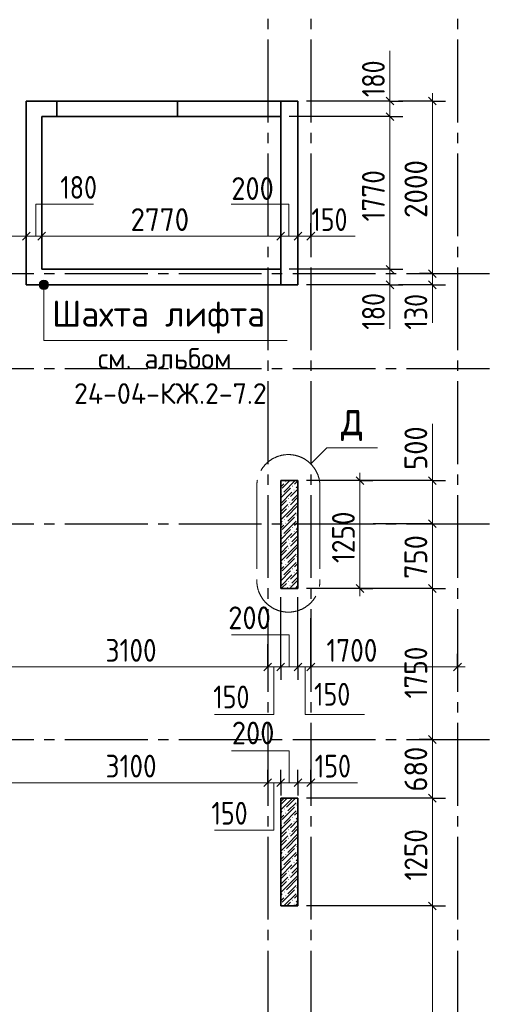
# Model space of a CAD drawing. Header units: millimetres. Extents: x 0 to 50400, y 0 to 35640.
# Tile 15 of 17: x 30439 to 35907, y 13792 to 25205. Entities that reach past the tile are written whole.
import ezdxf

# ---------------------------------------------------------------- set-up
doc = ezdxf.new("R2010")
doc.units = ezdxf.units.MM
doc.linetypes.add('______5', pattern=[1320, 960, -120, 120, -120])
for name, color, linetype, lineweight in [('ЖБ Пилон', 7, 'Continuous', 35), ('ЖБ Стена верхний уровень', 7, 'Continuous', 35), ('Общий01', 7, 'Continuous', 13), ('Примечания', 7, 'Continuous', 13), ('Размерная линия_ общее', 7, 'Continuous', 13)]:
    doc.layers.add(name, color=color, linetype=linetype, lineweight=lineweight)
doc.layers.add('Оси', color=7, linetype='______5', true_color=0x656565)
doc.styles.add('ISOCPEUR', font='txt')

msp = doc.modelspace()

# ---------------------------------------------------------------- hatches: boundary and pattern name
at = {"layer": 'ЖБ Пилон', "linetype": 'Continuous', "lineweight": 18, "transparency": 33554687}
for points in [[(33518, 19849), (33524, 19855), (33530, 19849), (33524, 19843)], [(33597, 19799), (33603, 19805), (33609, 19799), (33603, 19793)], [(33614, 19753), (33620, 19759), (33626, 19753), (33620, 19747)], [(33470, 19705), (33476, 19711), (33482, 19705), (33476, 19699)], [(33549, 19655), (33555, 19661), (33561, 19655), (33555, 19649)], [(33549, 19559), (33555, 19565), (33561, 19559), (33555, 19553)], [(33566, 19609), (33572, 19615), (33578, 19609), (33572, 19603)], [(33662, 19513), (33665, 19517), (33665, 19510)], [(33501, 19415), (33507, 19421), (33513, 19415), (33507, 19409)], [(33645, 19463), (33651, 19469), (33657, 19463), (33651, 19457)], [(33662, 19417), (33665, 19421), (33665, 19414)], [(33518, 19369), (33524, 19375), (33530, 19369), (33524, 19363)], [(33597, 19319), (33603, 19325), (33609, 19319), (33603, 19313)], [(33470, 19225), (33476, 19231), (33482, 19225), (33476, 19219)], [(33549, 19175), (33555, 19181), (33561, 19175), (33555, 19169)], [(33614, 19273), (33620, 19279), (33626, 19273), (33620, 19267)], [(33549, 19079), (33555, 19085), (33561, 19079), (33555, 19073)], [(33566, 19129), (33572, 19135), (33578, 19129), (33572, 19123)], [(33645, 18983), (33651, 18989), (33657, 18983), (33651, 18977)], [(33662, 19033), (33665, 19037), (33665, 19030)], [(33501, 18935), (33507, 18941), (33513, 18935), (33507, 18929)], [(33518, 18889), (33524, 18895), (33530, 18889), (33524, 18883)], [(33597, 18839), (33603, 18845), (33609, 18839), (33603, 18833)], [(33662, 18937), (33665, 18941), (33665, 18934)], [(33470, 18745), (33476, 18751), (33482, 18745), (33476, 18739)], [(33614, 18793), (33620, 18799), (33626, 18793), (33620, 18787)], [(33549, 18695), (33555, 18701), (33561, 18695), (33555, 18689)], [(33566, 18649), (33572, 18655), (33578, 18649), (33572, 18643)], [(33645, 16103), (33651, 16109), (33657, 16103), (33651, 16097)], [(33662, 16153), (33665, 16157), (33665, 16150)], [(33501, 16055), (33507, 16061), (33513, 16055), (33507, 16049)], [(33518, 16009), (33524, 16015), (33530, 16009), (33524, 16003)], [(33662, 16057), (33665, 16061), (33665, 16054)], [(33470, 15865), (33476, 15871), (33482, 15865), (33476, 15859)], [(33597, 15959), (33603, 15965), (33609, 15959), (33603, 15953)], [(33614, 15913), (33620, 15919), (33626, 15913), (33620, 15907)], [(33549, 15815), (33555, 15821), (33561, 15815), (33555, 15809)], [(33566, 15769), (33572, 15775), (33578, 15769), (33572, 15763)], [(33549, 15719), (33555, 15725), (33561, 15719), (33555, 15713)], [(33662, 15673), (33665, 15677), (33665, 15670)], [(33501, 15575), (33507, 15581), (33513, 15575), (33507, 15569)], [(33518, 15529), (33524, 15535), (33530, 15529), (33524, 15523)], [(33645, 15623), (33651, 15629), (33657, 15623), (33651, 15617)], [(33662, 15577), (33665, 15581), (33665, 15574)], [(33597, 15479), (33603, 15485), (33609, 15479), (33603, 15473)], [(33614, 15433), (33620, 15439), (33626, 15433), (33620, 15427)], [(33470, 15385), (33476, 15391), (33482, 15385), (33476, 15379)], [(33549, 15335), (33555, 15341), (33561, 15335), (33555, 15329)], [(33566, 15289), (33572, 15295), (33578, 15289), (33572, 15283)], [(33549, 15239), (33555, 15245), (33561, 15239), (33555, 15233)], [(33662, 15193), (33665, 15197), (33665, 15190)], [(33501, 15095), (33507, 15101), (33513, 15095), (33507, 15089)], [(33645, 15143), (33651, 15149), (33657, 15143), (33651, 15137)], [(33662, 15097), (33665, 15101), (33665, 15094)], [(33518, 15049), (33524, 15055), (33530, 15049), (33524, 15043)], [(33597, 14999), (33603, 15005), (33609, 14999), (33603, 14993)], [(33614, 14953), (33620, 14959), (33626, 14953), (33620, 14947)]]:
    msp.add_hatch(color=7, dxfattribs=at).paths.add_polyline_path(points, flags=16)
at = {"layer": 'Примечания', "linetype": 'Continuous', "lineweight": 13, "transparency": 33554687}
for points in [[(30666, 22132), (30774, 22132), (30766, 22159)], [(30666, 22132), (30766, 22159), (30673, 22159)], [(30673, 22159), (30766, 22159), (30747, 22179)], [(30673, 22159), (30747, 22179), (30693, 22179)], [(30693, 22179), (30747, 22179), (30720, 22186)], [(30673, 22105), (30774, 22132), (30666, 22132)], [(30673, 22105), (30766, 22105), (30774, 22132)], [(30693, 22086), (30766, 22105), (30673, 22105)], [(30693, 22086), (30747, 22086), (30766, 22105)], [(30747, 22086), (30693, 22086), (30720, 22078)]]:
    msp.add_hatch(color=7, dxfattribs=at).paths.add_polyline_path(points)

# ---------------------------------------------------------------- linework, layer by layer
at = {"layer": 'ЖБ Пилон', "color": 7, "linetype": 'Continuous', "lineweight": 35, "transparency": 33554687}
for p, q in [((33665, 19862), (33465, 19862)), ((33465, 19862), (33465, 18612)), ((33465, 19862), (33465, 18612)), ((33665, 19862), (33465, 19862)), ((33665, 18612), (33665, 19862)), ((33665, 18612), (33665, 19862)), ((33465, 18612), (33665, 18612)), ((33465, 18612), (33665, 18612)), ((33665, 16182), (33465, 16182)), ((33465, 16182), (33465, 14932)), ((33465, 16182), (33465, 14932)), ((33665, 16182), (33465, 16182)), ((33665, 14932), (33665, 16182)), ((33665, 14932), (33665, 16182)), ((33465, 14932), (33665, 14932)), ((33465, 14932), (33665, 14932))]:
    msp.add_line(p, q, dxfattribs=at)
at = {"layer": 'ЖБ Пилон', "color": 251, "linetype": 'Continuous', "lineweight": 18, "true_color": 0x494949, "transparency": 33554687}
for p, q in [((33475, 19862), (33465, 19853)), ((33571, 19862), (33483, 19775)), ((33633, 19862), (33500, 19729)), ((33627, 19823), (33665, 19861)), ((33465, 19791), (33500, 19825)), ((33579, 19775), (33465, 19661)), ((33665, 19765), (33579, 19679)), ((33665, 19799), (33644, 19777)), ((33465, 19599), (33596, 19729)), ((33483, 19583), (33531, 19631)), ((33665, 19669), (33579, 19583)), ((33665, 19703), (33596, 19633)), ((33548, 19585), (33465, 19503)), ((33465, 19565), (33483, 19583)), ((33531, 19535), (33465, 19469)), ((33665, 19573), (33531, 19439)), ((33548, 19489), (33665, 19607)), ((33548, 19489), (33465, 19407)), ((33627, 19439), (33483, 19295)), ((33644, 19489), (33548, 19393)), ((33483, 19391), (33465, 19373)), ((33465, 19311), (33500, 19345)), ((33579, 19295), (33465, 19181)), ((33644, 19393), (33500, 19249)), ((33627, 19343), (33665, 19381)), ((33665, 19319), (33644, 19297)), ((33465, 19119), (33596, 19249)), ((33665, 19285), (33579, 19199)), ((33665, 19189), (33579, 19103)), ((33665, 19223), (33596, 19153)), ((33548, 19105), (33465, 19023)), ((33465, 19085), (33483, 19103)), ((33483, 19103), (33531, 19151)), ((33665, 19093), (33531, 18959)), ((33548, 19009), (33665, 19127)), ((33531, 19055), (33465, 18989)), ((33548, 19009), (33465, 18927)), ((33627, 18959), (33483, 18815)), ((33644, 19009), (33548, 18913)), ((33483, 18911), (33465, 18893)), ((33465, 18831), (33500, 18865)), ((33644, 18913), (33500, 18769)), ((33627, 18863), (33665, 18901)), ((33665, 18839), (33644, 18817)), ((33579, 18815), (33465, 18701)), ((33465, 18639), (33596, 18769)), ((33665, 18805), (33579, 18719)), ((33665, 18743), (33596, 18673)), ((33473, 18612), (33483, 18623)), ((33483, 18623), (33531, 18671)), ((33548, 18625), (33535, 18612)), ((33665, 18709), (33579, 18623)), ((33631, 18612), (33665, 18647)), ((33665, 18613), (33665, 18612)), ((33505, 16182), (33465, 16143)), ((33531, 16175), (33465, 16109)), ((33548, 16129), (33465, 16047)), ((33635, 16182), (33531, 16079)), ((33548, 16129), (33601, 16182)), ((33644, 16129), (33548, 16033)), ((33483, 16031), (33465, 16013)), ((33465, 15951), (33500, 15985)), ((33627, 16079), (33483, 15935)), ((33644, 16033), (33500, 15889)), ((33627, 15983), (33665, 16021)), ((33579, 15935), (33465, 15821)), ((33465, 15759), (33596, 15889)), ((33665, 15925), (33579, 15839)), ((33665, 15959), (33644, 15937)), ((33483, 15743), (33531, 15791)), ((33548, 15649), (33665, 15767)), ((33665, 15829), (33579, 15743)), ((33665, 15863), (33596, 15793)), ((33548, 15745), (33465, 15663)), ((33465, 15725), (33483, 15743)), ((33531, 15695), (33465, 15629)), ((33548, 15649), (33465, 15567)), ((33665, 15733), (33531, 15599)), ((33644, 15649), (33548, 15553)), ((33483, 15551), (33465, 15533)), ((33627, 15599), (33483, 15455)), ((33644, 15553), (33500, 15409)), ((33627, 15503), (33665, 15541)), ((33465, 15471), (33500, 15505)), ((33579, 15455), (33465, 15341)), ((33465, 15279), (33596, 15409)), ((33665, 15445), (33579, 15359)), ((33665, 15479), (33644, 15457)), ((33483, 15263), (33531, 15311)), ((33665, 15349), (33579, 15263)), ((33665, 15383), (33596, 15313)), ((33548, 15265), (33465, 15183)), ((33465, 15245), (33483, 15263)), ((33531, 15215), (33465, 15149)), ((33665, 15253), (33531, 15119)), ((33548, 15169), (33665, 15287)), ((33548, 15169), (33465, 15087)), ((33483, 15071), (33465, 15053)), ((33627, 15119), (33483, 14975)), ((33644, 15073), (33503, 14932)), ((33644, 15169), (33548, 15073)), ((33465, 14991), (33500, 15025)), ((33579, 14975), (33537, 14932)), ((33627, 15023), (33665, 15061)), ((33665, 14965), (33633, 14932)), ((33665, 14999), (33644, 14977))]:
    msp.add_line(p, q, dxfattribs=at)
at = {"layer": 'ЖБ Стена верхний уровень', "color": 7, "linetype": 'Continuous', "lineweight": 35, "transparency": 33554687}
for p, q in [((30515, 24262), (30515, 22312)), ((30695, 24262), (30515, 24262)), ((30515, 24262), (30515, 22312)), ((30695, 24262), (30515, 24262)), ((30870, 24262), (30695, 24262)), ((30870, 24262), (30695, 24262)), ((32270, 24262), (30870, 24262)), ((30870, 24082), (30870, 24262)), ((33465, 24262), (32270, 24262)), ((32270, 24262), (32270, 24082)), ((33465, 24262), (32270, 24262)), ((33665, 24262), (33465, 24262)), ((33465, 24262), (33465, 24082)), ((33665, 24262), (33465, 24262)), ((33665, 24262), (33465, 24262)), ((33665, 22132), (33665, 24262)), ((33665, 22132), (33665, 24262)), ((33665, 22132), (33665, 24262)), ((30695, 22312), (30695, 24082)), ((30695, 24082), (30870, 24082)), ((30695, 24082), (30870, 24082)), ((30695, 22312), (30695, 24082)), ((30870, 24082), (32270, 24082)), ((32270, 24082), (33465, 24082)), ((32270, 24082), (33465, 24082)), ((33465, 24082), (33465, 22312)), ((33465, 24082), (33465, 22312)), ((33465, 24082), (33465, 22312)), ((30515, 22312), (30515, 22132)), ((30515, 22312), (30515, 22132)), ((33465, 22312), (30695, 22312)), ((33465, 22312), (30695, 22312)), ((33465, 22312), (33465, 22132)), ((30515, 22132), (33465, 22132)), ((30515, 22132), (33465, 22132)), ((33465, 22132), (33665, 22132)), ((33465, 22132), (33665, 22132)), ((33465, 22132), (33665, 22132))]:
    msp.add_line(p, q, dxfattribs=at)
at = {"layer": 'ЖБ Стена верхний уровень', "color": 7, "linetype": 'Continuous', "lineweight": 25, "transparency": 33554687}
for p, q in [((30870, 24262), (30870, 24082)), ((32270, 24082), (32270, 24262))]:
    msp.add_line(p, q, dxfattribs=at)
at = {"layer": 'Общий01', "color": 7, "linetype": '______5', "lineweight": 13, "transparency": 33554687}
for p, q in [((33187, 19798), (33187, 18704)), ((33920, 19798), (33920, 18704))]:
    msp.add_line(p, q, dxfattribs=at)
at = {"layer": 'Общий01', "color": 7, "linetype": 'Continuous', "lineweight": 13, "transparency": 33554687}
msp.add_lwpolyline([(33813, 20058), (33999, 20244), (34587, 20244)], dxfattribs=at)
at = {"layer": 'Общий01', "color": 7, "linetype": '______5', "lineweight": 13, "transparency": 33554687}
for centre, start, end in [((33554, 19798), 0, 180), ((33554, 18704), 180, 0)]:
    msp.add_arc(centre, 366, start, end, dxfattribs=at)
at = {"layer": 'Оси', "color": 8, "linetype": '______5', "lineweight": -3, "transparency": 33554687}
for p, q in [((33315, 34214), (33315, 8317)), ((33815, 34214), (33815, 8317)), ((35515, 34214), (35515, 8317)), ((7204, 22262), (42963, 22262)), ((7204, 21162), (42963, 21162)), ((7204, 19362), (42963, 19362)), ((7204, 16862), (42963, 16862))]:
    msp.add_line(p, q, dxfattribs=at)
at = {"layer": 'Примечания', "color": 7, "linetype": 'Continuous', "lineweight": 13, "transparency": 33554687}
for p, q in [((34732, 24232), (34732, 24842)), ((33815, 22696), (34328, 22696)), ((30720, 22186), (30720, 22186)), ((34732, 22152), (34732, 21622)), ((35224, 22152), (35224, 21692)), ((30666, 22132), (30666, 22132)), ((30720, 22078), (30720, 22078)), ((30774, 22132), (30774, 22132)), ((35224, 19862), (35224, 20522)), ((33815, 16361), (34355, 16361))]:
    msp.add_line(p, q, dxfattribs=at)
for points in [[(30626, 22696), (30626, 23066), (31296, 23066)], [(33561, 22696), (33561, 23066), (32891, 23066)], [(33539, 21486), (30720, 21486), (30720, 22132)], [(33563, 17703), (33563, 18073), (32893, 18073)], [(33387, 17703), (33387, 17153), (32697, 17153)], [(33747, 17703), (33747, 17153), (34437, 17153)], [(33563, 16361), (33563, 16731), (32893, 16731)], [(33387, 16361), (33387, 15811), (32697, 15811)]]:
    msp.add_lwpolyline(points, dxfattribs=at)
msp.add_circle((30720, 22132), 54, dxfattribs=at)
at = {"layer": 'Размерная линия_ общее', "color": 7, "linetype": 'Continuous', "lineweight": 13, "transparency": 33554687}
for p, q in [((34732, 24262), (34732, 24352)), ((35224, 24262), (35224, 24352)), ((34732, 24082), (34732, 24262)), ((35224, 22262), (35224, 24262)), ((34732, 22312), (34732, 24082)), ((30215, 22696), (30515, 22696)), ((30515, 22696), (30695, 22696)), ((30695, 22696), (33465, 22696)), ((33465, 22696), (33665, 22696)), ((33665, 22696), (33815, 22696)), ((33815, 22696), (33905, 22696)), ((34732, 22132), (34732, 22312)), ((35224, 22132), (35224, 22262)), ((34732, 22132), (34732, 22042)), ((35224, 22132), (35224, 22042)), ((34384, 19862), (34384, 19952)), ((35224, 19862), (35224, 19952)), ((35224, 19362), (35224, 19862)), ((35224, 18612), (35224, 19362)), ((34384, 18612), (34384, 18522)), ((35224, 16862), (35224, 18612)), ((30215, 17703), (33315, 17703)), ((33315, 17703), (33465, 17703)), ((33465, 17703), (33665, 17703)), ((33665, 17703), (33815, 17703)), ((33815, 17703), (35515, 17703)), ((35515, 17703), (35605, 17703)), ((35224, 16182), (35224, 16862)), ((30215, 16361), (33315, 16361)), ((33315, 16361), (33465, 16361)), ((33465, 16361), (33665, 16361)), ((33665, 16361), (33815, 16361)), ((33815, 16361), (33905, 16361)), ((35224, 14932), (35224, 16182)), ((35224, 11562), (35224, 14932))]:
    msp.add_line(p, q, dxfattribs=at)
at = {"layer": 'Размерная линия_ общее', "color": 253, "linetype": 'Continuous', "lineweight": -3, "true_color": 0xa0a0a0, "transparency": 33554687}
for p, q in [((34732, 24262), (34582, 24262)), ((34732, 24262), (34882, 24262)), ((35224, 24262), (34832, 24262)), ((35224, 24262), (35074, 24262)), ((35224, 24262), (35374, 24262)), ((34732, 24082), (34582, 24082)), ((34732, 24082), (34882, 24082)), ((30515, 22696), (30515, 22846)), ((30695, 22696), (30695, 22846)), ((33465, 22696), (33465, 22846)), ((33665, 22696), (33665, 22846)), ((33815, 22696), (33815, 22846)), ((30515, 22696), (30515, 22546)), ((30515, 22696), (30515, 22696)), ((30695, 22696), (30695, 22546)), ((30695, 22696), (30695, 22696)), ((33465, 22696), (33465, 22546)), ((33465, 22696), (33465, 22696)), ((33665, 22696), (33665, 22546)), ((33665, 22696), (33665, 22696)), ((33815, 22696), (33815, 22546)), ((33815, 22696), (33815, 22696)), ((34732, 22312), (34582, 22312)), ((34732, 22312), (34882, 22312)), ((35224, 22262), (35074, 22262)), ((35224, 22262), (35374, 22262)), ((35224, 22262), (35224, 22262)), ((34732, 22132), (34582, 22132)), ((34732, 22132), (34882, 22132)), ((35224, 22132), (35074, 22132)), ((35224, 22132), (35374, 22132)), ((34384, 19862), (33765, 19862)), ((34384, 19862), (34234, 19862)), ((34384, 19862), (34534, 19862)), ((35224, 19862), (35074, 19862)), ((35224, 19862), (35374, 19862)), ((35224, 19362), (35074, 19362)), ((35224, 19362), (35374, 19362)), ((34384, 18612), (33765, 18612)), ((34384, 18612), (34234, 18612)), ((34384, 18612), (34534, 18612)), ((35224, 18612), (35074, 18612)), ((35224, 18612), (35374, 18612)), ((33315, 17703), (33315, 17853)), ((33465, 17703), (33465, 17853)), ((33665, 17703), (33665, 17853)), ((33815, 17703), (33815, 17853)), ((35515, 17703), (35515, 17853)), ((33315, 17703), (33315, 17553)), ((33465, 17703), (33465, 17553)), ((33665, 17703), (33665, 17553)), ((33815, 17703), (33815, 17553)), ((35515, 17703), (35515, 17737)), ((35515, 17703), (35515, 17553)), ((35224, 16862), (35074, 16862)), ((35224, 16862), (35374, 16862)), ((33315, 16361), (33315, 16511)), ((33465, 16361), (33465, 16511)), ((33665, 16361), (33665, 16511)), ((33815, 16361), (33815, 16511)), ((33315, 16361), (33315, 16211)), ((33315, 16361), (33315, 16344)), ((33465, 16361), (33465, 16211)), ((33465, 16361), (33465, 16282)), ((33665, 16361), (33665, 16211)), ((33665, 16361), (33665, 16282)), ((33815, 16361), (33815, 16211)), ((33815, 16361), (33815, 16310)), ((35224, 16182), (35074, 16182)), ((35224, 16182), (35374, 16182)), ((35224, 14932), (35074, 14932)), ((35224, 14932), (35374, 14932))]:
    msp.add_line(p, q, dxfattribs=at)
at = {"layer": 'Размерная линия_ общее', "color": 7, "linetype": 'Continuous', "lineweight": 25, "transparency": 33554687}
for p, q in [((34777, 24217), (34687, 24307)), ((35269, 24217), (35179, 24307)), ((34777, 24037), (34687, 24127)), ((30470, 22651), (30560, 22741)), ((30650, 22651), (30740, 22741)), ((33420, 22651), (33510, 22741)), ((33620, 22651), (33710, 22741)), ((33770, 22651), (33860, 22741)), ((34777, 22267), (34687, 22357)), ((35269, 22217), (35179, 22307)), ((34777, 22087), (34687, 22177)), ((35269, 22087), (35179, 22177)), ((34429, 19817), (34339, 19907)), ((35269, 19817), (35179, 19907)), ((35269, 19317), (35179, 19407)), ((34429, 18567), (34339, 18657)), ((35269, 18567), (35179, 18657)), ((33270, 17658), (33360, 17748)), ((33420, 17658), (33510, 17748)), ((33620, 17658), (33710, 17748)), ((33770, 17658), (33860, 17748)), ((35470, 17658), (35560, 17748)), ((35269, 16817), (35179, 16907)), ((33270, 16316), (33360, 16406)), ((33420, 16316), (33510, 16406)), ((33620, 16316), (33710, 16406)), ((33770, 16316), (33860, 16406)), ((35269, 16137), (35179, 16227)), ((35269, 14887), (35179, 14977))]:
    msp.add_line(p, q, dxfattribs=at)
at = {"layer": 'Размерная линия_ общее', "color": 253, "linetype": 'Continuous', "lineweight": -3, "true_color": 0xa0a0a0, "transparency": 33554687}
for points in [[(34732, 24262), (34711, 24262), (34711, 24262), (33765, 24262)], [(34732, 24082), (34711, 24082), (34711, 24082), (33565, 24082)], [(34732, 22312), (34711, 22312), (34711, 22312), (34711, 22312), (34711, 22312), (33565, 22312)], [(34732, 22132), (34711, 22132), (34711, 22132), (34711, 22132), (34711, 22132), (33765, 22132)], [(35224, 22132), (35203, 22132), (35203, 22132), (34832, 22132)], [(35224, 19862), (35203, 19862), (35203, 19862), (33765, 19862)], [(35224, 19362), (35203, 19362), (35203, 19362), (34539, 19362)], [(35224, 18612), (35203, 18612), (35203, 18612), (35203, 18612), (35203, 18612), (33765, 18612)], [(33465, 17703), (33465, 17724), (33465, 17724), (33465, 18512)], [(33665, 17703), (33665, 17724), (33665, 17724), (33665, 18512)], [(33815, 17703), (33815, 17724), (33815, 17724), (33815, 18267)], [(33315, 17703), (33315, 17724), (33315, 17724), (33315, 17968)], [(35224, 16862), (35203, 16862), (35203, 16862), (35203, 16862), (35203, 16862), (35203, 16862), (35203, 16862), (35069, 16862)], [(35224, 16182), (35203, 16182), (35203, 16182), (35203, 16182), (35203, 16182), (35203, 16182), (35203, 16182), (35203, 16182), (35203, 16182), (33765, 16182)], [(35224, 14932), (35203, 14932), (35203, 14932), (35203, 14932), (35203, 14932), (35203, 14932), (35203, 14932), (35203, 14932), (35203, 14932), (35203, 14932), (35203, 14932), (33765, 14932)]]:
    msp.add_lwpolyline(points, dxfattribs=at)
at = {"layer": 'Размерная линия_ общее', "color": 7, "linetype": 'Continuous', "lineweight": 13, "transparency": 33554687}
msp.add_lwpolyline([(34384, 18612), (34384, 18825), (34384, 18825), (34384, 19862)], dxfattribs=at)

# ---------------------------------------------------------------- texts
at = {"layer": 'Общий01', "color": 7, "linetype": 'Continuous', "lineweight": 25, "transparency": 33554687, "attachment_point": 7, "style": 'ISOCPEUR'}
for s, insert, char_height, width in [('\\W0.98;Шахта лифта ', (30814, 21567), 300, 2965.94), ('\\W0.97;см. альбом ', (31346, 21159), 240, 1868), ('\\W0.98;24-04-КЖ.2-7.2', (31069, 20751), 240, 2419.95)]:
    msp.add_mtext(s, dxfattribs=dict(at, insert=insert, char_height=char_height, width=width))
at = {"layer": 'Общий01', "color": 7, "linetype": 'Continuous', "lineweight": 35, "transparency": 33554687, "insert": (34163, 20320), "char_height": 420, "width": 456.98, "attachment_point": 7, "style": 'ISOCPEUR'}
msp.add_mtext('\\W0.78;д', dxfattribs=at)
at = {"layer": 'Размерная линия_ общее', "color": 7, "linetype": 'Continuous', "lineweight": 25, "transparency": 33554687, "char_height": 264, "attachment_point": 7, "rotation": 90, "style": 'ISOCPEUR'}
for s, insert, width in [('\\W0.83;180', (34672, 24307), 610.29), ('\\W0.93;2000', (35164, 22906), 861.72), ('\\W0.87;1770', (34672, 22867), 800.29), ('\\W0.83;180', (34672, 21612), 610.28), ('\\W0.83;130', (35164, 21612), 610.28), ('\\W0.91;500', (35164, 19987), 674.39), ('\\W0.87;1250', (34324, 18907), 800.29), ('\\W0.91;750', (35164, 18723), 674.39), ('\\W0.87;1750', (35164, 17337), 800.28), ('\\W0.91;680', (35164, 16258), 674.38), ('\\W0.87;1250', (35164, 15227), 800.28)]:
    msp.add_mtext(s, dxfattribs=dict(at, insert=insert, width=width))
at = {"layer": 'Размерная линия_ общее', "color": 7, "linetype": 'Continuous', "lineweight": 25, "transparency": 33554687, "char_height": 264, "attachment_point": 7, "style": 'ISOCPEUR'}
for s, insert, width in [('\\W0.83;180', (30910, 23129), 610.29), ('\\W0.91;200', (32892, 23116), 674.39), ('\\W0.93;2770', (31724, 22756), 861.7), ('\\W0.83;150', (33820, 22756), 610.28), ('\\W0.91;200', (32857, 18140), 674.39), ('\\W0.87;3100', (31435, 17763), 800.28), ('\\W0.87;1700', (33995, 17763), 800.28), ('\\W0.83;150', (32683, 17223), 610.29), ('\\W0.83;150', (33852, 17254), 610.29), ('\\W0.91;200', (32899, 16805), 674.39), ('\\W0.87;3100', (31435, 16421), 800.28), ('\\W0.83;150', (33860, 16421), 610.29), ('\\W0.83;150', (32662, 15875), 610.28)]:
    msp.add_mtext(s, dxfattribs=dict(at, insert=insert, width=width))

doc.saveas('drawing.dxf')
